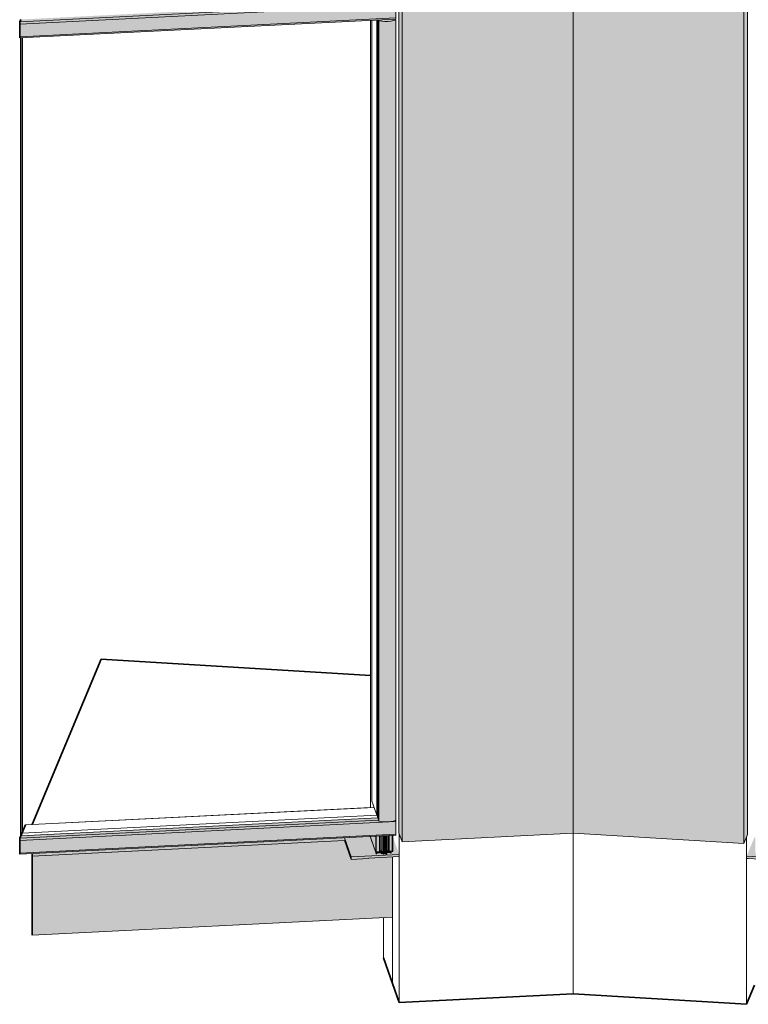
# Model space of a CAD drawing. Header units: millimetres. Extents: x -4452149 to -4396614, y -3148133 to 7538.
# Tile 1 of 22: x -4409741 to -4407612, y -3147946 to -3145071. Entities that reach past the tile are written whole.
import ezdxf

# ---------------------------------------------------------------- set-up
doc = ezdxf.new("R2010")
doc.units = ezdxf.units.MM
for name, color, linetype, lineweight in [('Импосты витража', 7, 'Continuous', 18), ('Обобщенные модели', 7, 'Continuous', 18), ('Панели витража', 7, 'Continuous', 18)]:
    doc.layers.add(name, color=color, linetype=linetype, lineweight=lineweight)

# ---------------------------------------------------------------- blocks, each defined once
blk = doc.blocks.new('Корп2_Кассета выпуклая - Корп2_Кассета выпуклая_Цвет DESIGN D2-21496038-Фрагмент 1_ Витраж 1 этаж')
at = {"layer": 'Обобщенные модели', "true_color": 0xf7fbf5}
for points in [[(-4554832.1, -3147471.2), (-4554832.1, -3143435.2), (-4554838.9, -3143414.9), (-4554839.2, -3143415), (-4554841.3, -3143409), (-4554841.3, -3147444.9), (-4554840.2, -3147447.8)], [(-4554832.1, -3147471.2), (-4554332.1, -3147446.1), (-4554332.2, -3143410.2), (-4554832.1, -3143435.2), (-4554832.1, -3147410.8)], [(-4553833.8, -3147475.9), (-4553833.8, -3143439.9), (-4553971.9, -3143431.7), (-4554332.1, -3143410.2), (-4554331.7, -3147446.1), (-4553878.4, -3147473.2)], [(-4553833.8, -3147475.9), (-4553822.9, -3147449.7), (-4553823.4, -3143432.4), (-4553824, -3143432.3), (-4553824, -3143416.3), (-4553825.4, -3143419.7), (-4553825.9, -3143421), (-4553833.8, -3143439.9), (-4553833.8, -3147410.8)]]:
    blk.add_hatch(color=7, dxfattribs=at).paths.add_polyline_path(points)
at = {"layer": 'Обобщенные модели'}
for p, q in [((-4554841.3, -3147444.9), (-4554841.3, -3143409)), ((-4554832.1, -3147471.2), (-4554832.1, -3143435.2)), ((-4554332.1, -3147446.1), (-4554332.1, -3143412)), ((-4553822.9, -3143432.4), (-4553822.9, -3147449.7)), ((-4553833.8, -3147475.9), (-4553833.8, -3143439.9)), ((-4554832.1, -3147471.2), (-4554841.3, -3147444.9)), ((-4554332.1, -3147446.1), (-4554832.1, -3147471.2)), ((-4553833.8, -3147475.9), (-4554332.1, -3147446.1)), ((-4553822.9, -3147449.7), (-4553833.8, -3147475.9))]:
    blk.add_line(p, q, dxfattribs=at)
blk = doc.blocks.new('Панель_Стеклопакет_Агрисовгаз - Панель_Стеклопакет_Агрисовгаз-21496394-Фрагмент 1_ Витраж 1 этаж')
at = {"layer": 'Панели витража', "color": 250, "true_color": 0x212527}
for p, q in [((-4554905.6, -3145071.4), (-4554905.6, -3147393.9)), ((-4554905.6, -3147393.9), (-4555941.9, -3147445.9)), ((-4554902.9, -3147401.4), (-4554905.6, -3147393.9))]:
    blk.add_line(p, q, dxfattribs=at)
at = {"layer": 'Панели витража'}
for p, q in [((-4554902.9, -3147401.4), (-4554902.9, -3145071.2)), ((-4555945.1, -3147453.7), (-4554902.9, -3147401.4))]:
    blk.add_line(p, q, dxfattribs=at)
at = {"layer": 'Панели витража', "lineweight": 25}
blk.add_line((-4555945.1, -3147453.7), (-4555945.1, -3145123.6), dxfattribs=at)
at = {"layer": 'Панели витража', "color": 250, "lineweight": 25, "true_color": 0x212527}
for p, q in [((-4555941.9, -3145123.5), (-4555941.9, -3147445.9)), ((-4555941.9, -3147445.9), (-4555945.1, -3147453.7))]:
    blk.add_line(p, q, dxfattribs=at)
blk = doc.blocks.new('Прямоугольный импост - Ригель_90202-21002989-Фрагмент 1_ Витраж 1 этаж')
at = {"layer": 'Импосты витража', "true_color": 0x373f43}
for points in [[(-4555948, -3145077.1), (-4554900.6, -3145024.5), (-4554902.9, -3145017.8), (-4555945.1, -3145070.1)], [(-4555948.9, -3145083.7), (-4554850.3, -3145028.5), (-4554850.8, -3145025.3), (-4554859.9, -3145027.9), (-4554868.3, -3145029.2), (-4554878.9, -3145029.7), (-4554889, -3145029.2), (-4554895.7, -3145028.2), (-4554899.6, -3145027.2), (-4554900.6, -3145024.5), (-4555948.2, -3145077.7), (-4555948.8, -3145082.6)], [(-4555948.9, -3145120.7), (-4554850.3, -3145065.6), (-4554850.3, -3145028.5), (-4555948.9, -3145083.7)], [(-4555948.4, -3145123.8), (-4554850.5, -3145068.3), (-4554850.7, -3145065.6), (-4555134.1, -3145079.8), (-4555948.9, -3145120.7), (-4555948.6, -3145123.6)]]:
    blk.add_hatch(color=149, dxfattribs=at).paths.add_polyline_path(points)
at = {"layer": 'Импосты витража'}
for p, q in [((-4554850.3, -3145028.5), (-4555948.9, -3145083.7)), ((-4554900.6, -3145024.5), (-4555948, -3145077.1)), ((-4554850.3, -3145028.5), (-4554850.3, -3145065.6)), ((-4554850.3, -3145065.6), (-4555948.9, -3145120.7)), ((-4555948.4, -3145123.8), (-4554850.7, -3145068.7))]:
    blk.add_line(p, q, dxfattribs=at)
at = {"layer": 'Импосты витража', "lineweight": 35}
for p, q in [((-4555948, -3145077.1), (-4555945.1, -3145070.1)), ((-4555948.9, -3145120.7), (-4555948.9, -3145083.7))]:
    blk.add_line(p, q, dxfattribs=at)
at = {"layer": 'Импосты витража'}
for points in [[(-4554850.5, -3145025.2, 0), (-4554850.4, -3145026, 0), (-4554850.4, -3145027.3, 0), (-4554850.3, -3145028.5, 0)], [(-4554850.3, -3145065.6, 0), (-4554850.4, -3145066.7, 0), (-4554850.4, -3145067.6, 0), (-4554850.5, -3145068.3, 0), (-4554850.7, -3145068.6, 0), (-4554850.8, -3145068.6, 0)]]:
    blk.add_polyline3d(points, dxfattribs=at)
at = {"layer": 'Импосты витража', "lineweight": 35}
for points in [[(-4555948.9, -3145083.7, 0), (-4555948.8, -3145082.6, 0), (-4555948.8, -3145081.5, 0), (-4555948.7, -3145080.4, 0), (-4555948.6, -3145079.3, 0), (-4555948.4, -3145078.4, 0), (-4555948.2, -3145077.7, 0), (-4555948, -3145077.1, 0)], [(-4555948.4, -3145123.8, 0), (-4555948.4, -3145123.8, 0), (-4555948.6, -3145123.6, 0), (-4555948.7, -3145123.2, 0), (-4555948.8, -3145122.5, 0), (-4555948.8, -3145121.7, 0), (-4555948.9, -3145120.7, 0)]]:
    blk.add_polyline3d(points, dxfattribs=at)
blk = doc.blocks.new('Прямоугольный импост - Стойка_90103-21496393-Фрагмент 1_ Витраж 1 этаж')
at = {"layer": 'Импосты витража', "true_color": 0x373f43}
for points in [[(-4554899.5, -3147411.1), (-4554899.5, -3145073.8), (-4554900.4, -3145071.1), (-4554902.9, -3145071.3), (-4554902.9, -3147401.4), (-4554899.6, -3147410.8)], [(-4554882.5, -3145076), (-4554868.3, -3145075.4), (-4554859.1, -3145074), (-4554856.8, -3145073.5), (-4554849.9, -3145071.3), (-4554851, -3145068.6), (-4554900.4, -3145071.1), (-4554899.5, -3145073.8), (-4554887, -3145075.6), (-4554883.2, -3145075.9)], [(-4554882.5, -3147413.3), (-4554868.3, -3147412.8), (-4554859.1, -3147411.3), (-4554853.3, -3147409.7), (-4554849.9, -3147408.6), (-4554850.4, -3145071.5), (-4554861.1, -3145074.4), (-4554870.5, -3145075.6), (-4554879.8, -3145076), (-4554888.7, -3145075.5), (-4554891.4, -3145075.3), (-4554899.5, -3145073.8), (-4554899.5, -3147411.1), (-4554888.7, -3147412.8)]]:
    blk.add_hatch(color=149, dxfattribs=at).paths.add_polyline_path(points)
at = {"layer": 'Импосты витража', "color": 250, "true_color": 0x212527}
for p, q in [((-4554919.8, -3145072.1), (-4554919.8, -3147353.2)), ((-4554919.8, -3147353.2), (-4554919.8, -3145072.1)), ((-4554902.9, -3147401.4), (-4554919.8, -3147353.2)), ((-4554919.8, -3147353.2), (-4554919.8, -3147353.2))]:
    blk.add_line(p, q, dxfattribs=at)
at = {"layer": 'Импосты витража'}
for p, q in [((-4554900.3, -3145071.4), (-4554899.5, -3145073.8)), ((-4554899.5, -3147411.1), (-4554899.5, -3145073.8)), ((-4554849.9, -3145071.3), (-4554850.7, -3145069.2)), ((-4554849.9, -3145071.3), (-4554849.9, -3147408.6)), ((-4554899.5, -3147411.1), (-4554902.9, -3147401.4))]:
    blk.add_line(p, q, dxfattribs=at)
for points in [[(-4554899.5, -3145073.8, 0), (-4554891.4, -3145075.3, 0), (-4554882.5, -3145076, 0), (-4554873.5, -3145075.9, 0), (-4554864.8, -3145075.1, 0), (-4554856.8, -3145073.5, 0), (-4554849.9, -3145071.3, 0)], [(-4554849.9, -3147408.6, 0), (-4554856.8, -3147410.9, 0), (-4554864.8, -3147412.4, 0), (-4554873.5, -3147413.3, 0), (-4554882.5, -3147413.3, 0), (-4554891.4, -3147412.6, 0), (-4554899.5, -3147411.1, 0)]]:
    blk.add_polyline3d(points, dxfattribs=at)
blk = doc.blocks.new('Витражный кронштейн универсальный - Витражный кронштейн универсальный-V49-Фрагмент 1_ Витраж 1 этаж')
at = {"layer": 'Обобщенные модели', "true_color": 0xf4f4f4}
for points in [[(-4553679.5, -3147521.7), (-4553656.5, -3147466.7), (-4553732.5, -3147462.1), (-4553732.5, -3147463.7), (-4553735.9, -3147471.8), (-4553736.4, -3147475.4), (-4553737.4, -3147475.4), (-4553750.6, -3147508.2), (-4553751.1, -3147510.7), (-4553752.1, -3147512.8), (-4553753.2, -3147512.7), (-4553753.6, -3147511.8), (-4553753.6, -3147510.5), (-4553766.6, -3147509.7), (-4553767.5, -3147511.8), (-4553772.4, -3147511.8), (-4553773.1, -3147513.6), (-4553776.1, -3147513.4), (-4553776.1, -3147511.3), (-4553780.3, -3147511.5), (-4553781, -3147513.1), (-4553784, -3147512.9), (-4553784.4, -3147508.6), (-4553793, -3147508.1), (-4553793.5, -3147509.4), (-4553794.7, -3147510.2), (-4553795.9, -3147510.1), (-4553795.9, -3147504.2), (-4553798.5, -3147504), (-4553799, -3147505.3), (-4553800.5, -3147505.2), (-4553800.5, -3147458.1), (-4553802.5, -3147458), (-4553825.5, -3147513), (-4553732.5, -3147518.6)], [(-4553736.4, -3147475.4), (-4553736.4, -3147472.9), (-4553737.4, -3147475.4)], [(-4553736.4, -3147475.4), (-4553735.9, -3147474.3), (-4553736.4, -3147472.9)], [(-4553679.5, -3147529.1), (-4553656.5, -3147474.1), (-4553656.5, -3147466.7), (-4553679.5, -3147521.7)], [(-4553679.5, -3147529.1), (-4553679.5, -3147521.7), (-4553825.5, -3147513), (-4553825.5, -3147520.4), (-4553822.7, -3147520.6), (-4553821, -3147519.7), (-4553730.6, -3147525.2), (-4553728.9, -3147526.2)], [(-4553794.7, -3147510.2), (-4553794.7, -3147504.2), (-4553795.9, -3147504.6), (-4553795.9, -3147510.1)], [(-4553794.7, -3147510.2), (-4553793.5, -3147509.4), (-4553793.5, -3147504.3), (-4553794.7, -3147504.6)], [(-4553793.5, -3147509.4), (-4553793, -3147508.1), (-4553793.5, -3147504.6)], [(-4553784, -3147508.6), (-4553784.4, -3147502.4), (-4553786.6, -3147502.2), (-4553788.4, -3147506), (-4553789.6, -3147505.9), (-4553789.6, -3147504.5), (-4553793, -3147504.6), (-4553793, -3147508.1), (-4553784.4, -3147508.6)], [(-4553776.1, -3147511.3), (-4553776.1, -3147506.9), (-4553778.6, -3147507.3), (-4553780.2, -3147511.1), (-4553778.6, -3147511.2)], [(-4553767.5, -3147511.8), (-4553767.5, -3147503.4), (-4553768.8, -3147503.3), (-4553772.3, -3147511.5), (-4553768.8, -3147511.8)], [(-4553767.5, -3147511.8), (-4553766.6, -3147509.7), (-4553766.6, -3147503.4), (-4553767.5, -3147503.7), (-4553767.5, -3147504)], [(-4553753.6, -3147510.5), (-4553753.6, -3147506.7), (-4553761.4, -3147506.2), (-4553762, -3147507.5), (-4553763.5, -3147507.5), (-4553763.5, -3147503.6), (-4553766.6, -3147503.7), (-4553766.6, -3147509.7), (-4553761.4, -3147510)], [(-4553752, -3147512.8), (-4553752.1, -3147508.1), (-4553752.6, -3147508.1), (-4553752.1, -3147512.8)], [(-4553752, -3147512.8), (-4553750.6, -3147508.2), (-4553751.1, -3147508.2), (-4553752, -3147508.2)]]:
    blk.add_hatch(color=7, dxfattribs=at).paths.add_polyline_path(points)
at = {"layer": 'Обобщенные модели'}
for p, q in [((-4553736.4, -3147475.4), (-4553737.4, -3147475.4)), ((-4553736.4, -3147475.4), (-4553736.4, -3147472.9)), ((-4553735.9, -3147474.3), (-4553736.4, -3147475.4)), ((-4553735.9, -3147474.3), (-4553735.9, -3147471.8)), ((-4553679.5, -3147521.7), (-4553656.5, -3147466.7)), ((-4553679.5, -3147529.1), (-4553656.5, -3147474.1)), ((-4553679.5, -3147521.7), (-4553825.9, -3147513)), ((-4553825.9, -3147520.4), (-4553822.7, -3147520.6)), ((-4553822.7, -3147520.6), (-4553821, -3147519.7)), ((-4553821, -3147519.7), (-4553730.6, -3147525.2)), ((-4553795.9, -3147510.1), (-4553795.9, -3147504.2)), ((-4553794.7, -3147510.2), (-4553795.9, -3147510.1)), ((-4553794.7, -3147510.2), (-4553794.7, -3147504.2)), ((-4553793.5, -3147509.4), (-4553794.7, -3147510.2)), ((-4553793.5, -3147509.4), (-4553793.5, -3147504.3)), ((-4553793, -3147508.1), (-4553793.5, -3147509.4)), ((-4553793, -3147508.1), (-4553793, -3147504.3)), ((-4553784, -3147508.6), (-4553793, -3147508.1)), ((-4553776.1, -3147511.3), (-4553780.2, -3147511.1)), ((-4553767.5, -3147511.8), (-4553772.3, -3147511.5)), ((-4553767.5, -3147511.8), (-4553767.5, -3147503.4)), ((-4553766.6, -3147509.7), (-4553767.5, -3147511.8)), ((-4553766.6, -3147509.7), (-4553766.6, -3147503.4)), ((-4553753.6, -3147510.5), (-4553766.6, -3147509.7)), ((-4553753.6, -3147511.8), (-4553753.6, -3147506.7)), ((-4553753.2, -3147512.7), (-4553753.6, -3147511.8)), ((-4553753.2, -3147512.7), (-4553753.2, -3147506.7)), ((-4553752, -3147512.8), (-4553753.2, -3147512.7)), ((-4553752, -3147512.8), (-4553752, -3147508.1)), ((-4553750.6, -3147509.5), (-4553752, -3147512.8)), ((-4553750.6, -3147509.5), (-4553750.6, -3147507)), ((-4553679.5, -3147529.1), (-4553679.5, -3147521.7)), ((-4553730.6, -3147525.2), (-4553728.9, -3147526.2)), ((-4553728.9, -3147526.2), (-4553679.5, -3147529.1))]:
    blk.add_line(p, q, dxfattribs=at)
blk = doc.blocks.new('Витражная стойка - Витражная стойка-V52-Фрагмент 1_ Витраж 1 этаж')
at = {"layer": 'Обобщенные модели', "true_color": 0xf4f4f4}
for points in [[(-4554908.7, -3147502.4), (-4554908.7, -3147455.2), (-4554924.3, -3147456), (-4554924.3, -3147457.7), (-4554921, -3147467.3)], [(-4554908.7, -3147502.4), (-4554907.2, -3147502.3), (-4554907.7, -3147455.1), (-4554908.7, -3147455.2), (-4554908.7, -3147467.3)], [(-4554907.2, -3147500.9), (-4554898.2, -3147500.5), (-4554898.2, -3147454.6), (-4554907.2, -3147455.1), (-4554907.2, -3147467.3)], [(-4554897.8, -3147501.8), (-4554896.3, -3147501.7), (-4554896.3, -3147454.5), (-4554897.8, -3147454.6), (-4554897.8, -3147467.3)], [(-4554896.3, -3147497.9), (-4554890.7, -3147497.6), (-4554890.7, -3147454.3), (-4554896.3, -3147454.5), (-4554896.3, -3147467.3)], [(-4554887, -3147507.9), (-4554887, -3147454.1), (-4554890.7, -3147454.3), (-4554890.7, -3147497.6), (-4554888.4, -3147504)], [(-4554887, -3147507.9), (-4554884.1, -3147507.8), (-4554884.1, -3147453.9), (-4554887, -3147454.1), (-4554887, -3147504)], [(-4554881.2, -3147501.7), (-4554881.7, -3147453.8), (-4554883.8, -3147453.9), (-4554883.8, -3147501.3), (-4554881.7, -3147501.6)], [(-4554879.1, -3147507.6), (-4554879.1, -3147453.7), (-4554881.2, -3147453.8), (-4554881.2, -3147501.7), (-4554880.4, -3147504)], [(-4554879.1, -3147507.6), (-4554876.1, -3147507.4), (-4554876.3, -3147453.5), (-4554879.1, -3147453.7), (-4554879.1, -3147504)], [(-4554876.1, -3147496.9), (-4554872.8, -3147496.7), (-4554872.8, -3147453.4), (-4554876.1, -3147453.5), (-4554876.1, -3147495.4)], [(-4554871.5, -3147500.5), (-4554871.5, -3147453.3), (-4554872.8, -3147453.4), (-4554872.8, -3147496.7)], [(-4554871.5, -3147500.5), (-4554870, -3147500.4), (-4554870.5, -3147453.2), (-4554871.5, -3147453.3), (-4554871.5, -3147495.4)], [(-4554870, -3147499.1), (-4554861.1, -3147498.6), (-4554861.1, -3147452.8), (-4554870, -3147453.2), (-4554870, -3147495.4)], [(-4554860.6, -3147499.9), (-4554859.1, -3147499.9), (-4554859.1, -3147452.7), (-4554860.6, -3147453), (-4554860.6, -3147467.3)], [(-4554884.1, -3147501.4), (-4554883.8, -3147501.3), (-4554884.1, -3147497.5)]]:
    blk.add_hatch(color=7, dxfattribs=at).paths.add_polyline_path(points)
at = {"layer": 'Обобщенные модели', "color": 250, "true_color": 0x212527}
blk.add_line((-4554924.3, -3147371.4), (-4554924.3, -3145072.3), dxfattribs=at)
at = {"layer": 'Обобщенные модели'}
for p, q in [((-4554924.3, -3147457.7), (-4554924.3, -3147455.9)), ((-4554908.7, -3147502.4), (-4554924.3, -3147457.7)), ((-4554908.7, -3147455.2), (-4554908.7, -3147502.4)), ((-4554907.2, -3147455.1), (-4554907.2, -3147502.3)), ((-4554898.2, -3147454.6), (-4554898.2, -3147500.5)), ((-4554897.8, -3147454.6), (-4554897.8, -3147501.8)), ((-4554896.3, -3147454.5), (-4554896.3, -3147501.7)), ((-4554890.7, -3147454.3), (-4554890.7, -3147497.6)), ((-4554887, -3147454.1), (-4554887, -3147507.9)), ((-4554884.1, -3147453.9), (-4554884.1, -3147507.8)), ((-4554883.8, -3147453.9), (-4554883.8, -3147501.3)), ((-4554881.2, -3147453.8), (-4554881.2, -3147501.7)), ((-4554879.1, -3147453.7), (-4554879.1, -3147507.6)), ((-4554876.1, -3147453.5), (-4554876.1, -3147507.4)), ((-4554872.8, -3147453.4), (-4554872.8, -3147496.7)), ((-4554871.5, -3147453.3), (-4554871.5, -3147500.5)), ((-4554870, -3147453.2), (-4554870, -3147500.4)), ((-4554861.1, -3147452.8), (-4554861.1, -3147498.6)), ((-4554860.6, -3147452.7), (-4554860.6, -3147499.9)), ((-4554859.1, -3147452.7), (-4554859.1, -3147499.9)), ((-4554907.2, -3147502.3), (-4554908.7, -3147502.4)), ((-4554898.2, -3147500.5), (-4554907.2, -3147500.9)), ((-4554897.8, -3147501.8), (-4554898.2, -3147500.5)), ((-4554896.3, -3147501.7), (-4554897.8, -3147501.8)), ((-4554890.7, -3147497.6), (-4554896.3, -3147497.9)), ((-4554887, -3147507.9), (-4554890.7, -3147497.6)), ((-4554884.1, -3147507.8), (-4554887, -3147507.9)), ((-4554881.2, -3147501.7), (-4554883.8, -3147501.3)), ((-4554879.1, -3147507.6), (-4554881.2, -3147501.7)), ((-4554876.1, -3147507.4), (-4554879.1, -3147507.6)), ((-4554872.8, -3147496.7), (-4554876.1, -3147496.9)), ((-4554871.5, -3147500.5), (-4554872.8, -3147496.7)), ((-4554870, -3147500.4), (-4554871.5, -3147500.5)), ((-4554861.1, -3147498.6), (-4554870, -3147499.1)), ((-4554860.6, -3147499.9), (-4554861.1, -3147498.6)), ((-4554859.1, -3147499.9), (-4554860.6, -3147499.9))]:
    blk.add_line(p, q, dxfattribs=at)
blk = doc.blocks.new('Витражный кронштейн универсальный - Витражный кронштейн универсальный-V53-Фрагмент 1_ Витраж 1 этаж')
at = {"layer": 'Обобщенные модели', "true_color": 0xf4f4f4}
for points in [[(-4554980.6, -3147515.2), (-4554840.6, -3147508.2), (-4554859.1, -3147455.4), (-4554859.1, -3147499.9), (-4554860.6, -3147499.9), (-4554861.1, -3147498.6), (-4554863.5, -3147499.1), (-4554863.5, -3147504.7), (-4554864.7, -3147504.8), (-4554865.8, -3147504), (-4554866.2, -3147502.7), (-4554876.1, -3147503.4), (-4554876.1, -3147507.4), (-4554879.1, -3147507.6), (-4554879.8, -3147505.5), (-4554884.1, -3147505.8), (-4554884.1, -3147507.8), (-4554887, -3147507.9), (-4554887.8, -3147505.9), (-4554891.9, -3147506.2), (-4554892.7, -3147504), (-4554905.8, -3147504.7), (-4554906.3, -3147506.9), (-4554907.5, -3147506.9), (-4554924.3, -3147457.7), (-4554924.3, -3147456.2), (-4554999.9, -3147460), (-4554984.5, -3147504)], [(-4554980.6, -3147522.6), (-4554980.6, -3147515.2), (-4554999.9, -3147461.3), (-4554999.9, -3147467.4), (-4554983.2, -3147515.2)], [(-4554920.7, -3147469.5), (-4554920.2, -3147469.5), (-4554920.7, -3147468.2)], [(-4554980.6, -3147522.6), (-4554931, -3147520.1), (-4554929.3, -3147519.1), (-4554840.6, -3147514.7), (-4554840.6, -3147508.2), (-4554980.6, -3147515.2), (-4554980.6, -3147519.1)], [(-4554907.5, -3147506.9), (-4554907.7, -3147502.3), (-4554908.7, -3147502.4), (-4554908.5, -3147504)], [(-4554907.5, -3147506.9), (-4554906.3, -3147506.9), (-4554906.3, -3147500.9), (-4554907.2, -3147501), (-4554907.5, -3147504)], [(-4554906.3, -3147506.9), (-4554905.8, -3147506), (-4554906.3, -3147504)], [(-4554905.8, -3147504.7), (-4554892.7, -3147504), (-4554892.7, -3147497.7), (-4554896.3, -3147498), (-4554896.3, -3147501.7), (-4554897.8, -3147501.8), (-4554898.2, -3147500.5), (-4554905.8, -3147501), (-4554905.8, -3147504)], [(-4554891.9, -3147506.2), (-4554891.9, -3147497.7), (-4554892.7, -3147498), (-4554892.7, -3147504)], [(-4554891.9, -3147506.2), (-4554887.8, -3147505.9), (-4554890.7, -3147497.6), (-4554891.9, -3147498), (-4554891.9, -3147504)], [(-4554884.1, -3147505.8), (-4554879.8, -3147505.5), (-4554881.7, -3147501.6), (-4554884.1, -3147501.4), (-4554884.1, -3147504)], [(-4554876.1, -3147503.2), (-4554866.2, -3147502.7), (-4554866.2, -3147498.9), (-4554870, -3147499.1), (-4554870.5, -3147500.4), (-4554871.5, -3147500.5), (-4554872.8, -3147496.7), (-4554876.1, -3147497.1), (-4554876.1, -3147498.5)], [(-4554864.7, -3147504.8), (-4554864.7, -3147498.8), (-4554865.8, -3147499.1), (-4554865.7, -3147504)], [(-4554864.7, -3147504.8), (-4554863.5, -3147504.7), (-4554863.5, -3147498.8), (-4554864.7, -3147499.1), (-4554864.7, -3147504)]]:
    blk.add_hatch(color=7, dxfattribs=at).paths.add_polyline_path(points)
at = {"layer": 'Обобщенные модели'}
for p, q in [((-4554999.9, -3147460), (-4554980.6, -3147515.2)), ((-4554999.9, -3147467.4), (-4554980.6, -3147522.6)), ((-4554921.1, -3147467.1), (-4554921.1, -3147468.3)), ((-4554920.7, -3147469.5), (-4554921.1, -3147468.3)), ((-4554920.7, -3147468.2), (-4554920.7, -3147469.5)), ((-4554840.2, -3147508.2), (-4554980.6, -3147515.2)), ((-4554980.6, -3147515.2), (-4554980.6, -3147522.6)), ((-4554980.6, -3147522.6), (-4554931, -3147520.1)), ((-4554931, -3147520.1), (-4554929.3, -3147519.1)), ((-4554929.3, -3147519.1), (-4554840.2, -3147514.7)), ((-4554908.7, -3147502.4), (-4554908.7, -3147503.6)), ((-4554907.5, -3147506.9), (-4554908.7, -3147503.6)), ((-4554907.5, -3147502.3), (-4554907.5, -3147506.9)), ((-4554906.3, -3147506.9), (-4554907.5, -3147506.9)), ((-4554906.3, -3147500.9), (-4554906.3, -3147506.9)), ((-4554905.8, -3147506), (-4554906.3, -3147506.9)), ((-4554905.8, -3147500.9), (-4554905.8, -3147506)), ((-4554892.7, -3147504), (-4554905.8, -3147504.7)), ((-4554892.7, -3147497.7), (-4554892.7, -3147504)), ((-4554891.9, -3147506.2), (-4554892.7, -3147504)), ((-4554891.9, -3147497.7), (-4554891.9, -3147506.2)), ((-4554887.8, -3147505.9), (-4554891.9, -3147506.2)), ((-4554879.8, -3147505.5), (-4554884.1, -3147505.8)), ((-4554866.2, -3147502.7), (-4554876.1, -3147503.2)), ((-4554866.2, -3147498.9), (-4554866.2, -3147502.7)), ((-4554865.8, -3147504), (-4554866.2, -3147502.7)), ((-4554865.8, -3147498.9), (-4554865.8, -3147504)), ((-4554864.7, -3147504.8), (-4554865.8, -3147504)), ((-4554864.7, -3147498.8), (-4554864.7, -3147504.8)), ((-4554863.5, -3147504.7), (-4554864.7, -3147504.8)), ((-4554863.5, -3147498.8), (-4554863.5, -3147504.7))]:
    blk.add_line(p, q, dxfattribs=at)
blk = doc.blocks.new('Прямоугольный импост - Ригель_90202-21494773-Фрагмент 1_ Витраж 1 этаж')
at = {"layer": 'Импосты витража', "true_color": 0x373f43}
for points in [[(-4555948, -3147460.7), (-4554900.6, -3147408.1), (-4554902.9, -3147401.4), (-4555945.1, -3147453.7)], [(-4555948.9, -3147467.3), (-4554850.3, -3147412.1), (-4554850.7, -3147408.9), (-4554861.1, -3147411.7), (-4554870.5, -3147413), (-4554876.3, -3147413.3), (-4554889, -3147412.8), (-4554895.7, -3147411.8), (-4554899.6, -3147410.8), (-4554900.6, -3147408.1), (-4555948.2, -3147461.3), (-4555948.8, -3147466.2)], [(-4555948.9, -3147504.3), (-4554850.3, -3147449.2), (-4554850.3, -3147412.1), (-4555948.9, -3147467.3)], [(-4555948.4, -3147507.4), (-4554850.5, -3147451.9), (-4554850.4, -3147449.2), (-4555948.9, -3147504.3), (-4555948.6, -3147507.2)]]:
    blk.add_hatch(color=149, dxfattribs=at).paths.add_polyline_path(points)
at = {"layer": 'Импосты витража', "color": 250, "true_color": 0x212527}
for p, q in [((-4555931.9, -3147422), (-4554913.6, -3147370.8)), ((-4554913.2, -3147370.8), (-4555931.8, -3147421.9))]:
    blk.add_line(p, q, dxfattribs=at)
at = {"layer": 'Импосты витража'}
for p, q in [((-4555948.9, -3147467.3), (-4554850.3, -3147412.1)), ((-4555948, -3147460.7), (-4554900.6, -3147408.1)), ((-4554850.3, -3147412.1), (-4554850.3, -3147449.2)), ((-4555948.9, -3147504.3), (-4554850.3, -3147449.2)), ((-4555948.4, -3147507.4), (-4554850.7, -3147452.3))]:
    blk.add_line(p, q, dxfattribs=at)
at = {"layer": 'Импосты витража', "color": 250, "lineweight": 35, "true_color": 0x212527}
blk.add_line((-4555945.1, -3147453.7), (-4555931.9, -3147422), dxfattribs=at)
at = {"layer": 'Импосты витража', "lineweight": 35}
for p, q in [((-4555948, -3147460.7), (-4555945.1, -3147453.7)), ((-4555948.9, -3147504.3), (-4555948.9, -3147467.3))]:
    blk.add_line(p, q, dxfattribs=at)
at = {"layer": 'Импосты витража', "color": 250, "lineweight": 35, "true_color": 0x212527}
blk.add_polyline3d([(-4555931.9, -3147422, 0), (-4555931.8, -3147421.9, 0), (-4555931.8, -3147421.9, 0)], dxfattribs=at)
at = {"layer": 'Импосты витража'}
for points in [[(-4554850.5, -3147408.8, 0), (-4554850.4, -3147409.6, 0), (-4554850.4, -3147410.9, 0), (-4554850.3, -3147412.1, 0)], [(-4554850.3, -3147449.2, 0), (-4554850.4, -3147450.3, 0), (-4554850.4, -3147451.2, 0), (-4554850.5, -3147451.9, 0), (-4554850.7, -3147452.2, 0), (-4554850.8, -3147452.3, 0)]]:
    blk.add_polyline3d(points, dxfattribs=at)
at = {"layer": 'Импосты витража', "lineweight": 35}
for points in [[(-4555948.9, -3147467.3, 0), (-4555948.8, -3147466.2, 0), (-4555948.8, -3147465.1, 0), (-4555948.7, -3147464, 0), (-4555948.6, -3147463, 0), (-4555948.4, -3147462, 0), (-4555948.2, -3147461.3, 0), (-4555948, -3147460.7, 0)], [(-4555948.4, -3147507.4, 0), (-4555948.4, -3147507.4, 0), (-4555948.6, -3147507.2, 0), (-4555948.7, -3147506.8, 0), (-4555948.8, -3147506.2, 0), (-4555948.8, -3147505.3, 0), (-4555948.9, -3147504.3, 0)]]:
    blk.add_polyline3d(points, dxfattribs=at)

msp = doc.modelspace()

# ---------------------------------------------------------------- hatches: boundary and pattern name
at = {"layer": 'Обобщенные модели', "true_color": 0xa8a8a8}
msp.add_hatch(color=253, dxfattribs=at).paths.add_polyline_path([(-4409703.7, -3147513.1), (-4408791.6, -3147467.3), (-4408791.6, -3147460), (-4409703.7, -3147506.2), (-4409703.7, -3147507.4)])
at = {"layer": 'Обобщенные модели', "true_color": 0x7f7f7f}
msp.add_hatch(color=8, dxfattribs=at).paths.add_polyline_path([(-4409703.7, -3147744.5), (-4408651.7, -3147691.8), (-4408651.7, -3147515.6), (-4408721, -3147519.1), (-4408722.7, -3147520.1), (-4408772.3, -3147522.6), (-4408791.6, -3147467.4), (-4409703.7, -3147513.1)])

# ---------------------------------------------------------------- linework, layer by layer
at = {"layer": 'Обобщенные модели', "color": 250, "lineweight": 35, "true_color": 0x212527}
for p, q in [((-4409703.7, -3147420.6), (-4409502.3, -3146938.4)), ((-4409502.3, -3146938.4), (-4408716.1, -3146985.4))]:
    msp.add_line(p, q, dxfattribs=at)
at = {"layer": 'Обобщенные модели', "color": 250, "true_color": 0x212527}
msp.add_line((-4409703.7, -3147420.6), (-4408716.1, -3147371.1), dxfattribs=at)
at = {"layer": 'Обобщенные модели'}
for p, q in [((-4408632, -3147941.1), (-4408632, -3147447.8)), ((-4408123.9, -3147915.7), (-4408123.9, -3147446.1)), ((-4408123.9, -3147446.1), (-4408123.9, -3147915.7)), ((-4407617.7, -3147945.9), (-4407617.7, -3147456.9)), ((-4409703.7, -3147513.1), (-4408791.6, -3147467.4)), ((-4408791.6, -3147467.4), (-4409703.7, -3147513.1)), ((-4408651.6, -3147884.9), (-4408651.6, -3147515.6)), ((-4408651.6, -3147884.9), (-4408651.6, -3147515.6)), ((-4408651.6, -3147691.8), (-4409703.7, -3147744.5)), ((-4408677.9, -3147809.9), (-4408677.9, -3147693.1))]:
    msp.add_line(p, q, dxfattribs=at)
at = {"layer": 'Обобщенные модели', "lineweight": 35}
for p, q in [((-4409703.7, -3147513.1), (-4409703.7, -3147505.6)), ((-4409703.7, -3147744.5), (-4409703.7, -3147513.1)), ((-4408651.6, -3147884.9), (-4408677.9, -3147809.9)), ((-4408632, -3147941.1), (-4408651.6, -3147884.9)), ((-4407594.3, -3147889.9), (-4407617.7, -3147945.9)), ((-4408123.9, -3147915.7), (-4408632, -3147941.1)), ((-4407617.7, -3147945.9), (-4408123.9, -3147915.7))]:
    msp.add_line(p, q, dxfattribs=at)

# ---------------------------------------------------------------- block references
at = {"layer": 'Импосты витража'}
for name in ['Прямоугольный импост - Ригель_90202-21002989-Фрагмент 1_ Витраж 1 этаж', 'Прямоугольный импост - Стойка_90103-21496393-Фрагмент 1_ Витраж 1 этаж', 'Прямоугольный импост - Ригель_90202-21494773-Фрагмент 1_ Витраж 1 этаж']:
    msp.add_blockref(name, (146208.3, 0), dxfattribs=at)
at = {"layer": 'Обобщенные модели'}
for name in ['Корп2_Кассета выпуклая - Корп2_Кассета выпуклая_Цвет DESIGN D2-21496038-Фрагмент 1_ Витраж 1 этаж', 'Витражная стойка - Витражная стойка-V52-Фрагмент 1_ Витраж 1 этаж', 'Витражный кронштейн универсальный - Витражный кронштейн универсальный-V53-Фрагмент 1_ Витраж 1 этаж', 'Витражный кронштейн универсальный - Витражный кронштейн универсальный-V49-Фрагмент 1_ Витраж 1 этаж']:
    msp.add_blockref(name, (146208.3, 0), dxfattribs=at)
at = {"layer": 'Панели витража', "color": 250, "true_color": 0x212527}
msp.add_blockref('Панель_Стеклопакет_Агрисовгаз - Панель_Стеклопакет_Агрисовгаз-21496394-Фрагмент 1_ Витраж 1 этаж', (146208.3, 0), dxfattribs=at)

doc.saveas('drawing.dxf')
